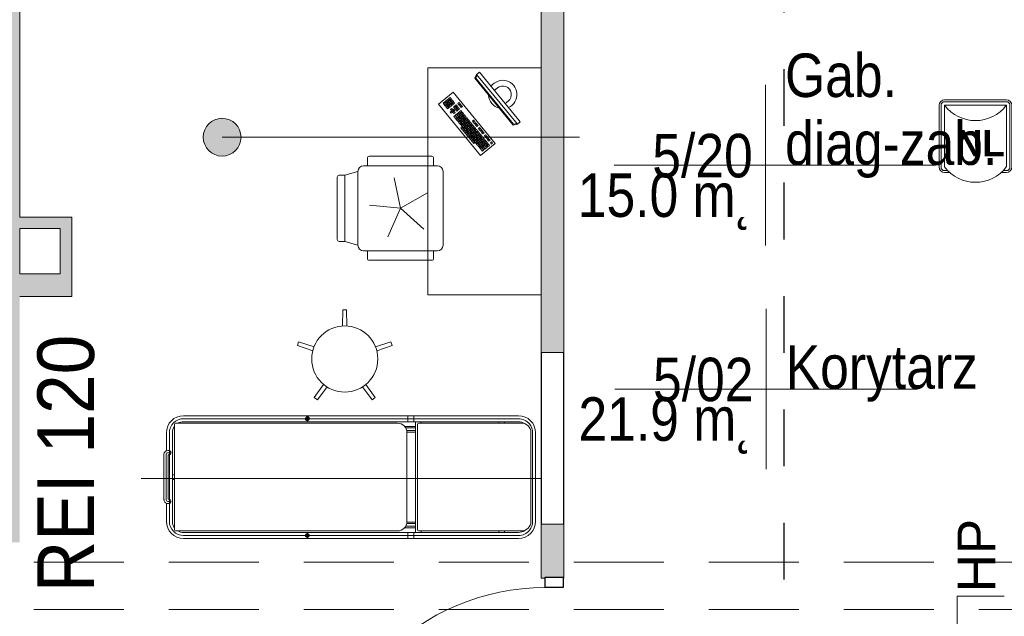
# Model space of a CAD drawing. Header units: centimetres. Extents: x -1316 to 21770, y -8842 to 3590.
# Tile 92 of 125: x 9 to 530, y 1832 to 2148. Entities that reach past the tile are written whole.
import ezdxf

# ---------------------------------------------------------------- set-up
doc = ezdxf.new("R2010")
doc.units = ezdxf.units.CM
doc.linetypes.add('Dash', pattern=[60, 30, -30])
doc.linetypes.add('Ukryte', pattern=[71.438, 47.625, -23.813])
for name, color, linetype, lineweight in [('A-AREA-IDEN', 2, 'Continuous', 13), ('A-DETL', 90, 'Continuous', 9), ('A-DETL-GENF', 92, 'Continuous', 9), ('A-DETL-HDLN', 90, 'Ukryte', 9), ('A-DETL-MEDM', 33, 'Continuous', 13), ('A-DOOR', 31, 'Continuous', 13), ('A-WALL', 113, 'Continuous', 13), ('A-WALL-PATT', 111, 'Continuous', 13), ('G-ANNO-TEXT', 231, 'Continuous', 13), ('I-FURN', 30, 'Continuous', 9), ('P-SANR-FIXT', 6, 'Continuous', 9), ('PRZYW_Elementy_inst_przyw', 7, 'Continuous', 9), ('Q-SPCQ', 91, 'Continuous', 9)]:
    doc.layers.add(name, color=color, linetype=linetype, lineweight=lineweight)
doc.styles.add('adam', font='arialbd.ttf')
doc.styles.add('Arial_10', font='arial.ttf', dxfattribs={"height": 20})
doc.styles.add('Arial_11', font='arial.ttf', dxfattribs={"width": 0.85, "height": 23})
doc.styles.add('Arial_9', font='arial.ttf', dxfattribs={"width": 0.9, "height": 30})

# ---------------------------------------------------------------- blocks, each defined once
blk = doc.blocks.new('DRZWI 1S - automatyczna etykieta - Drzwi 120-2407013-5_piętro III __10_50 m_ - stan projektowany')
at = {"layer": 'A-DETL-GENF'}
for p, q in [((-65.5, 7), (-60, 7)), ((-65.5, -2.5), (-65.5, 7)), ((-60, 7), (-60, -2.5)), ((60, 7), (65.5, 7)), ((60, -2.5), (60, 7)), ((65.5, 7), (65.5, -2.5)), ((-60, -2.5), (-65.5, -2.5)), ((65.5, -2.5), (60, -2.5))]:
    blk.add_line(p, q, dxfattribs=at)
at = {"layer": 'A-DETL-MEDM', "lineweight": 25}
for p, q in [((-65.5, -2.5), (-65.5, 7)), ((-65.5, 7), (-60, 7)), ((-60, 7), (-60, -2.5)), ((60, 7), (60, -2.5)), ((65.5, 7), (60, 7)), ((65.5, -2.5), (65.5, 7)), ((-60, -2.5), (-65.5, -2.5)), ((60, -2.5), (65.5, -2.5))]:
    blk.add_line(p, q, dxfattribs=at)
at = {"layer": 'A-DOOR'}
blk.add_line((60, -2.5), (60, -122.5), dxfattribs=at)
blk.add_arc((60, -2.5), 120, 180, 270, dxfattribs=at)
blk = doc.blocks.new('biurko lekarskie 60x120 - biurko lekarskie 60x120-V9-5_piętro III __10_50 m_ - stan projektowany')
at = {"layer": 'I-FURN'}
for p, q in [((-76.23, 30), (43.77, 30)), ((-76.23, -30), (-76.23, 30)), ((43.77, 30), (43.77, -30)), ((-2.52, 2.15), (24.52, 24.38)), ((24.29, 21.35), (23.67, 20.84)), ((23.67, 20.84), (24.18, 20.22)), ((24.8, 20.73), (24.29, 21.35)), ((25.06, 21.99), (24.45, 21.48)), ((24.45, 21.48), (24.95, 20.86)), ((24.52, 24.38), (30.87, 16.66)), ((24.95, 20.86), (25.57, 21.37)), ((25.57, 21.37), (25.06, 21.99)), ((25.7, 21.21), (25.08, 20.7)), ((26.21, 20.59), (25.7, 21.21)), ((30.87, 16.66), (3.83, -5.57)), ((18.11, 16.27), (16.72, 15.13)), ((17.23, 14.51), (18.62, 15.65)), ((18.62, 15.65), (18.11, 16.27)), ((20.29, 16.77), (19.67, 16.26)), ((19.67, 16.26), (20.18, 15.64)), ((20.43, 18.17), (19.81, 17.67)), ((19.81, 17.67), (20.32, 17.05)), ((20.18, 15.64), (20.8, 16.15)), ((20.8, 16.15), (20.29, 16.77)), ((20.32, 17.05), (20.94, 17.56)), ((20.94, 17.56), (20.43, 18.17)), ((21.06, 17.4), (20.45, 16.89)), ((20.45, 16.89), (20.95, 16.28)), ((20.95, 16.28), (21.57, 16.78)), ((21.57, 16.78), (21.06, 17.4)), ((21.7, 16.63), (21.08, 16.12)), ((21.08, 16.12), (21.59, 15.5)), ((21.84, 18.04), (21.22, 17.53)), ((21.22, 17.53), (21.73, 16.91)), ((21.59, 15.5), (22.21, 16.01)), ((22.21, 16.01), (21.7, 16.63)), ((22.33, 15.86), (21.72, 15.35)), ((21.73, 16.91), (22.34, 17.42)), ((22.34, 17.42), (21.84, 18.04)), ((22.75, 20.08), (22.13, 19.57)), ((22.13, 19.57), (22.64, 18.95)), ((22.84, 15.24), (22.33, 15.86)), ((23.11, 16.49), (22.49, 15.98)), ((22.49, 15.98), (23, 15.37)), ((22.64, 18.95), (23.25, 19.46)), ((23.25, 19.46), (22.75, 20.08)), ((23.38, 19.31), (22.76, 18.8)), ((22.76, 18.8), (23.27, 18.18)), ((23.52, 20.71), (22.9, 20.21)), ((22.9, 20.21), (23.41, 19.59)), ((23, 15.37), (23.61, 15.87)), ((23.61, 15.87), (23.11, 16.49)), ((23.74, 15.72), (23.12, 15.21)), ((23.27, 18.18), (23.89, 18.69)), ((23.89, 18.69), (23.38, 19.31)), ((24.02, 18.53), (23.4, 18.03)), ((23.4, 18.03), (23.91, 17.41)), ((23.41, 19.59), (24.03, 20.1)), ((24.03, 20.1), (23.52, 20.71)), ((24.15, 19.94), (23.54, 19.43)), ((23.54, 19.43), (24.04, 18.82)), ((24.25, 15.1), (23.74, 15.72)), ((23.91, 17.41), (24.52, 17.92)), ((24.52, 17.92), (24.02, 18.53)), ((24.65, 17.76), (24.03, 17.25)), ((24.03, 17.25), (24.54, 16.64)), ((24.04, 18.82), (24.66, 19.32)), ((24.66, 19.32), (24.15, 19.94)), ((24.79, 19.17), (24.17, 18.66)), ((24.17, 18.66), (24.68, 18.04)), ((24.18, 20.22), (24.8, 20.73)), ((24.93, 20.58), (24.31, 20.07)), ((24.31, 20.07), (24.82, 19.45)), ((24.54, 16.64), (25.16, 17.14)), ((25.16, 17.14), (24.65, 17.76)), ((25.29, 16.99), (24.67, 16.48)), ((24.67, 16.48), (25.18, 15.86)), ((24.68, 18.04), (25.3, 18.55)), ((25.3, 18.55), (24.79, 19.17)), ((25.42, 18.4), (24.81, 17.89)), ((24.81, 17.89), (25.31, 17.27)), ((24.82, 19.45), (25.43, 19.96)), ((25.43, 19.96), (24.93, 20.58)), ((25.56, 19.81), (24.94, 19.3)), ((24.94, 19.3), (25.45, 18.68)), ((25.08, 20.7), (25.59, 20.09)), ((25.18, 15.86), (25.79, 16.37)), ((25.79, 16.37), (25.29, 16.99)), ((25.31, 17.27), (25.93, 17.78)), ((25.93, 17.78), (25.42, 18.4)), ((26.06, 17.63), (25.44, 17.12)), ((25.44, 17.12), (25.95, 16.5)), ((25.45, 18.68), (26.07, 19.19)), ((26.07, 19.19), (25.56, 19.81)), ((26.2, 19.03), (25.58, 18.52)), ((25.58, 18.52), (26.09, 17.91)), ((25.59, 20.09), (26.21, 20.59)), ((26.33, 20.44), (25.72, 19.93)), ((25.72, 19.93), (26.22, 19.31)), ((25.95, 16.5), (26.57, 17.01)), ((26.57, 17.01), (26.06, 17.63)), ((26.09, 17.91), (26.7, 18.41)), ((26.7, 18.41), (26.2, 19.03)), ((26.83, 18.26), (26.21, 17.75)), ((26.21, 17.75), (26.72, 17.13)), ((26.22, 19.31), (26.84, 19.82)), ((26.84, 19.82), (26.33, 20.44)), ((26.97, 19.67), (26.35, 19.16)), ((26.35, 19.16), (26.86, 18.54)), ((26.72, 17.13), (27.34, 17.64)), ((27.34, 17.64), (26.83, 18.26)), ((26.86, 18.54), (27.48, 19.05)), ((27.48, 19.05), (26.97, 19.67)), ((27.6, 18.9), (26.99, 18.39)), ((26.99, 18.39), (27.49, 17.77)), ((27.49, 17.77), (28.11, 18.28)), ((28.11, 18.28), (27.6, 18.9)), ((3.73, 5.74), (12.07, 12.6)), ((12.58, 11.98), (4.24, 5.12)), ((11.16, 10.55), (10.54, 10.04)), ((11.67, 9.93), (11.16, 10.55)), ((11.93, 11.19), (11.31, 10.68)), ((11.31, 10.68), (11.82, 10.06)), ((11.82, 10.06), (12.44, 10.57)), ((12.44, 10.57), (11.93, 11.19)), ((12.07, 12.6), (12.58, 11.98)), ((12.71, 11.82), (12.09, 11.31)), ((12.09, 11.31), (12.6, 10.7)), ((12.6, 10.7), (13.21, 11.2)), ((13.21, 11.2), (12.71, 11.82)), ((13.34, 11.05), (12.72, 10.54)), ((12.72, 10.54), (13.23, 9.92)), ((13.48, 12.46), (12.86, 11.95)), ((12.86, 11.95), (13.37, 11.33)), ((13.23, 9.92), (13.85, 10.43)), ((13.85, 10.43), (13.34, 11.05)), ((13.37, 11.33), (13.99, 11.84)), ((13.99, 11.84), (13.48, 12.46)), ((14.11, 11.69), (13.49, 11.18)), ((13.49, 11.18), (14, 10.56)), ((14.25, 13.09), (13.63, 12.58)), ((13.63, 12.58), (14.14, 11.97)), ((14, 10.56), (14.62, 11.07)), ((14.62, 11.07), (14.11, 11.69)), ((14.75, 10.91), (14.13, 10.41)), ((14.14, 11.97), (14.76, 12.48)), ((14.76, 12.48), (14.25, 13.09)), ((14.88, 12.32), (14.27, 11.81)), ((14.27, 11.81), (14.78, 11.19)), ((15.02, 13.73), (14.4, 13.22)), ((14.4, 13.22), (14.91, 12.6)), ((15.26, 10.3), (14.75, 10.91)), ((14.78, 11.19), (15.39, 11.7)), ((15.39, 11.7), (14.88, 12.32)), ((15.52, 11.55), (14.9, 11.04)), ((14.9, 11.04), (15.41, 10.42)), ((14.91, 12.6), (15.53, 13.11)), ((15.53, 13.11), (15.02, 13.73)), ((15.66, 12.96), (15.04, 12.45)), ((15.04, 12.45), (15.55, 11.83)), ((15.79, 14.36), (15.18, 13.86)), ((15.18, 13.86), (15.68, 13.24)), ((15.41, 10.42), (16.03, 10.93)), ((16.03, 10.93), (15.52, 11.55)), ((16.16, 10.78), (15.54, 10.27)), ((15.55, 11.83), (16.17, 12.34)), ((16.17, 12.34), (15.66, 12.96)), ((16.29, 12.18), (15.67, 11.68)), ((15.67, 11.68), (16.18, 11.06)), ((15.68, 13.24), (16.3, 13.75)), ((16.3, 13.75), (15.79, 14.36)), ((16.43, 13.59), (15.81, 13.08)), ((15.81, 13.08), (16.32, 12.46)), ((16.57, 15), (15.95, 14.49)), ((15.95, 14.49), (16.46, 13.87)), ((16.66, 10.16), (16.16, 10.78)), ((16.18, 11.06), (16.8, 11.57)), ((16.8, 11.57), (16.29, 12.18)), ((16.93, 11.41), (16.31, 10.9)), ((16.31, 10.9), (16.82, 10.29)), ((16.32, 12.46), (16.94, 12.97)), ((16.94, 12.97), (16.43, 13.59)), ((17.06, 12.82), (16.45, 12.31)), ((16.45, 12.31), (16.96, 11.69)), ((16.46, 13.87), (17.08, 14.38)), ((17.08, 14.38), (16.57, 15)), ((17.2, 14.23), (16.58, 13.72)), ((16.58, 13.72), (17.09, 13.1)), ((16.72, 15.13), (17.23, 14.51)), ((16.82, 10.29), (17.44, 10.79)), ((17.44, 10.79), (16.93, 11.41)), ((17.56, 10.64), (16.94, 10.13)), ((16.96, 11.69), (17.57, 12.2)), ((17.57, 12.2), (17.06, 12.82)), ((17.7, 12.05), (17.08, 11.54)), ((17.08, 11.54), (17.59, 10.92)), ((17.09, 13.1), (17.71, 13.61)), ((17.71, 13.61), (17.2, 14.23)), ((17.84, 13.45), (17.22, 12.95)), ((17.22, 12.95), (17.73, 12.33)), ((18.75, 15.5), (17.36, 14.35)), ((17.36, 14.35), (17.86, 13.74)), ((18.07, 10.02), (17.56, 10.64)), ((17.59, 10.92), (18.21, 11.43)), ((18.21, 11.43), (17.7, 12.05)), ((18.34, 11.27), (17.72, 10.77)), ((17.72, 10.77), (18.23, 10.15)), ((17.73, 12.33), (18.35, 12.84)), ((18.35, 12.84), (17.84, 13.45)), ((18.47, 12.68), (17.85, 12.17)), ((17.85, 12.17), (18.36, 11.56)), ((17.86, 13.74), (19.26, 14.88)), ((19.38, 14.72), (17.99, 13.58)), ((17.99, 13.58), (18.5, 12.96)), ((18.23, 10.15), (18.84, 10.66)), ((18.84, 10.66), (18.34, 11.27)), ((18.36, 11.56), (18.98, 12.06)), ((18.98, 12.06), (18.47, 12.68)), ((19.11, 11.91), (18.49, 11.4)), ((18.49, 11.4), (19, 10.78)), ((18.5, 12.96), (19.89, 14.11)), ((19.24, 13.32), (18.63, 12.81)), ((18.63, 12.81), (19.14, 12.19)), ((19.26, 14.88), (18.75, 15.5)), ((19, 10.78), (19.62, 11.29)), ((19.62, 11.29), (19.11, 11.91)), ((19.14, 12.19), (19.75, 12.7)), ((19.75, 12.7), (19.24, 13.32)), ((19.88, 12.54), (19.26, 12.04)), ((19.26, 12.04), (19.77, 11.42)), ((19.89, 14.11), (19.38, 14.72)), ((20.02, 13.95), (19.4, 13.44)), ((19.4, 13.44), (19.91, 12.83)), ((19.77, 11.42), (20.39, 11.93)), ((20.39, 11.93), (19.88, 12.54)), ((19.91, 12.83), (20.53, 13.33)), ((20.53, 13.33), (20.02, 13.95)), ((20.65, 13.18), (20.03, 12.67)), ((20.03, 12.67), (20.54, 12.05)), ((20.54, 12.05), (21.16, 12.56)), ((21.16, 12.56), (20.65, 13.18)), ((21.56, 15.22), (20.94, 14.71)), ((20.94, 14.71), (21.45, 14.1)), ((21.45, 14.1), (22.07, 14.6)), ((22.07, 14.6), (21.56, 15.22)), ((22.2, 14.45), (21.58, 13.94)), ((21.58, 13.94), (22.09, 13.32)), ((21.72, 15.35), (22.22, 14.73)), ((22.09, 13.32), (22.71, 13.83)), ((22.71, 13.83), (22.2, 14.45)), ((22.22, 14.73), (22.84, 15.24)), ((22.97, 15.08), (22.35, 14.58)), ((22.35, 14.58), (22.86, 13.96)), ((23.39, 12.84), (22.77, 12.33)), ((22.77, 12.33), (23.28, 11.72)), ((22.86, 13.96), (23.48, 14.47)), ((23.48, 14.47), (22.97, 15.08)), ((23.12, 15.21), (23.63, 14.59)), ((23.28, 11.72), (23.9, 12.22)), ((23.9, 12.22), (23.39, 12.84)), ((24.16, 13.48), (23.54, 12.97)), ((23.54, 12.97), (24.05, 12.35)), ((23.63, 14.59), (24.25, 15.1)), ((24.05, 12.35), (24.67, 12.86)), ((24.67, 12.86), (24.16, 13.48)), ((24.93, 14.11), (24.32, 13.6)), ((24.32, 13.6), (24.83, 12.99)), ((24.83, 12.99), (25.44, 13.49)), ((25.44, 13.49), (24.93, 14.11)), ((4.24, 5.12), (3.73, 5.74)), ((4.98, 5.47), (4.36, 4.96)), ((5.49, 4.85), (4.98, 5.47)), ((5.75, 6.11), (5.14, 5.6)), ((5.14, 5.6), (5.64, 4.98)), ((5.64, 4.98), (6.26, 5.49)), ((6.26, 5.49), (5.75, 6.11)), ((6.39, 5.33), (5.77, 4.83)), ((5.91, 6.23), (6.53, 6.74)), ((6.42, 5.62), (5.91, 6.23)), ((6.9, 4.72), (6.39, 5.33)), ((7.03, 6.12), (6.42, 5.62)), ((6.53, 6.74), (7.03, 6.12)), ((6.54, 5.46), (7.16, 5.97)), ((7.05, 4.84), (6.54, 5.46)), ((7.3, 7.38), (6.68, 6.87)), ((6.68, 6.87), (7.19, 6.25)), ((7.67, 5.35), (7.05, 4.84)), ((7.16, 5.97), (7.67, 5.35)), ((7.19, 6.25), (7.81, 6.76)), ((7.81, 6.76), (7.3, 7.38)), ((7.93, 6.6), (7.32, 6.1)), ((7.32, 6.1), (7.82, 5.48)), ((8.07, 8.01), (7.45, 7.5)), ((7.45, 7.5), (7.96, 6.89)), ((7.82, 5.48), (8.44, 5.99)), ((8.44, 5.99), (7.93, 6.6)), ((8.57, 5.83), (7.95, 5.32)), ((7.95, 5.32), (8.46, 4.71)), ((7.96, 6.89), (8.58, 7.39)), ((9.21, 6.62), (8.07, 8.01)), ((8.71, 7.24), (8.09, 6.73)), ((8.09, 6.73), (8.6, 6.11)), ((8.84, 8.65), (8.23, 8.14)), ((8.23, 8.14), (8.73, 7.52)), ((8.46, 4.71), (9.08, 5.21)), ((9.08, 5.21), (8.57, 5.83)), ((8.6, 6.11), (9.21, 6.62)), ((9.34, 6.47), (8.72, 5.96)), ((8.72, 5.96), (9.23, 5.34)), ((8.73, 7.52), (9.35, 8.03)), ((9.35, 8.03), (8.84, 8.65)), ((9.48, 7.87), (8.86, 7.37)), ((8.86, 7.37), (9.37, 6.75)), ((9.62, 9.28), (9, 8.77)), ((9, 8.77), (9.51, 8.16)), ((9.23, 5.34), (9.85, 5.85)), ((9.85, 5.85), (9.34, 6.47)), ((9.98, 5.69), (9.36, 5.19)), ((9.37, 6.75), (9.99, 7.26)), ((9.99, 7.26), (9.48, 7.87)), ((10.11, 7.1), (9.5, 6.59)), ((9.5, 6.59), (10, 5.98)), ((9.51, 8.16), (10.12, 8.66)), ((10.12, 8.66), (9.62, 9.28)), ((10.25, 8.51), (9.63, 8)), ((9.63, 8), (10.14, 7.38)), ((10.39, 9.92), (9.77, 9.41)), ((9.77, 9.41), (10.28, 8.79)), ((10.48, 5.08), (9.98, 5.69)), ((10, 5.98), (10.62, 6.48)), ((10.62, 6.48), (10.11, 7.1)), ((10.75, 6.33), (10.13, 5.82)), ((10.13, 5.82), (10.64, 5.2)), ((10.14, 7.38), (10.76, 7.89)), ((10.76, 7.89), (10.25, 8.51)), ((10.89, 7.74), (10.27, 7.23)), ((10.27, 7.23), (10.78, 6.61)), ((10.28, 8.79), (10.9, 9.3)), ((10.9, 9.3), (10.39, 9.92)), ((11.02, 9.15), (10.41, 8.64)), ((10.41, 8.64), (10.91, 8.02)), ((10.54, 10.04), (11.05, 9.43)), ((10.64, 5.2), (11.26, 5.71)), ((11.26, 5.71), (10.75, 6.33)), ((11.38, 5.56), (10.77, 5.05)), ((10.78, 6.61), (11.39, 7.12)), ((11.39, 7.12), (10.89, 7.74)), ((11.52, 6.97), (10.9, 6.46)), ((10.9, 6.46), (11.41, 5.84)), ((10.91, 8.02), (11.53, 8.53)), ((11.53, 8.53), (11.02, 9.15)), ((11.66, 8.37), (11.04, 7.86)), ((11.04, 7.86), (11.55, 7.25)), ((11.05, 9.43), (11.67, 9.93)), ((11.8, 9.78), (11.18, 9.27)), ((11.18, 9.27), (11.69, 8.65)), ((11.89, 4.94), (11.38, 5.56)), ((11.41, 5.84), (12.03, 6.35)), ((12.03, 6.35), (11.52, 6.97)), ((12.16, 6.19), (11.54, 5.68)), ((11.54, 5.68), (12.05, 5.07)), ((11.55, 7.25), (12.17, 7.75)), ((12.17, 7.75), (11.66, 8.37)), ((12.29, 7.6), (11.68, 7.09)), ((11.68, 7.09), (12.18, 6.47)), ((11.69, 8.65), (12.3, 9.16)), ((12.3, 9.16), (11.8, 9.78)), ((12.43, 9.01), (11.81, 8.5)), ((11.81, 8.5), (12.32, 7.88)), ((12.57, 10.42), (11.95, 9.91)), ((11.95, 9.91), (12.46, 9.29)), ((12.05, 5.07), (12.66, 5.57)), ((12.66, 5.57), (12.16, 6.19)), ((12.18, 6.47), (12.8, 6.98)), ((12.8, 6.98), (12.29, 7.6)), ((12.93, 6.83), (12.31, 6.32)), ((12.31, 6.32), (12.82, 5.7)), ((12.32, 7.88), (12.94, 8.39)), ((12.94, 8.39), (12.43, 9.01)), ((13.07, 8.24), (12.45, 7.73)), ((12.45, 7.73), (12.96, 7.11)), ((12.46, 9.29), (13.08, 9.8)), ((13.08, 9.8), (12.57, 10.42)), ((13.2, 9.64), (12.58, 9.13)), ((12.58, 9.13), (13.09, 8.52)), ((12.82, 5.7), (13.44, 6.21)), ((13.44, 6.21), (12.93, 6.83)), ((12.96, 7.11), (13.57, 7.62)), ((13.57, 7.62), (13.07, 8.24)), ((13.7, 7.46), (13.08, 6.95)), ((13.08, 6.95), (13.59, 6.34)), ((13.09, 8.52), (13.71, 9.02)), ((13.71, 9.02), (13.2, 9.64)), ((13.84, 8.87), (13.22, 8.36)), ((13.22, 8.36), (13.73, 7.74)), ((13.98, 10.28), (13.36, 9.77)), ((13.36, 9.77), (13.87, 9.15)), ((14.12, 5.22), (13.5, 4.71)), ((13.59, 6.34), (14.21, 6.85)), ((14.21, 6.85), (13.7, 7.46)), ((13.73, 7.74), (14.35, 8.25)), ((14.35, 8.25), (13.84, 8.87)), ((14.47, 8.1), (13.86, 7.59)), ((13.86, 7.59), (14.36, 6.97)), ((13.87, 9.15), (14.48, 9.66)), ((14.48, 9.66), (13.98, 10.28)), ((14.61, 9.51), (13.99, 9)), ((13.99, 9), (14.5, 8.38)), ((14.63, 4.6), (14.12, 5.22)), ((14.13, 10.41), (14.64, 9.79)), ((14.89, 5.85), (14.28, 5.35)), ((14.28, 5.35), (14.78, 4.73)), ((14.36, 6.97), (14.98, 7.48)), ((14.98, 7.48), (14.47, 8.1)), ((14.5, 8.38), (15.12, 8.89)), ((15.12, 8.89), (14.61, 9.51)), ((15.25, 8.73), (14.63, 8.23)), ((14.63, 8.23), (15.14, 7.61)), ((14.64, 9.79), (15.26, 10.3)), ((15.38, 10.14), (14.76, 9.63)), ((14.76, 9.63), (15.27, 9.01)), ((14.78, 4.73), (15.4, 5.24)), ((15.4, 5.24), (14.89, 5.85)), ((15.67, 6.49), (15.05, 5.98)), ((15.05, 5.98), (15.56, 5.36)), ((15.14, 7.61), (15.75, 8.12)), ((15.75, 8.12), (15.25, 8.73)), ((15.27, 9.01), (15.89, 9.52)), ((15.89, 9.52), (15.38, 10.14)), ((16.02, 9.37), (15.4, 8.86)), ((15.4, 8.86), (15.91, 8.24)), ((15.54, 10.27), (16.05, 9.65)), ((15.56, 5.36), (16.17, 5.87)), ((16.17, 5.87), (15.67, 6.49)), ((15.91, 8.24), (16.53, 8.75)), ((16.53, 8.75), (16.02, 9.37)), ((16.05, 9.65), (16.66, 10.16)), ((16.79, 10), (16.17, 9.5)), ((16.17, 9.5), (16.68, 8.88)), ((16.68, 8.88), (17.3, 9.39)), ((17.3, 9.39), (16.79, 10)), ((16.94, 10.13), (17.45, 9.51)), ((17.45, 9.51), (18.07, 10.02)), ((3.83, -5.57), (-2.52, 2.15)), ((1.12, 2.3), (-0.27, 1.15)), ((-0.27, 1.15), (0.24, 0.53)), ((0.24, 0.53), (1.63, 1.68)), ((1.75, 1.52), (0.36, 0.38)), ((0.36, 0.38), (0.87, -0.24)), ((0.87, -0.24), (2.26, 0.91)), ((2.39, 0.75), (1, -0.39)), ((1.63, 1.68), (1.12, 2.3)), ((1.89, 2.93), (1.27, 2.42)), ((1.27, 2.42), (1.78, 1.8)), ((1.51, -1.01), (2.9, 0.13)), ((2.26, 0.91), (1.75, 1.52)), ((1.78, 1.8), (2.4, 2.31)), ((2.4, 2.31), (1.89, 2.93)), ((2.53, 2.16), (1.91, 1.65)), ((1.91, 1.65), (2.42, 1.03)), ((2.66, 3.57), (2.05, 3.06)), ((2.05, 3.06), (2.55, 2.44)), ((2.9, 0.13), (2.39, 0.75)), ((2.42, 1.03), (3.03, 1.54)), ((3.03, 1.54), (2.53, 2.16)), ((3.16, 1.39), (2.54, 0.88)), ((2.54, 0.88), (3.05, 0.26)), ((2.55, 2.44), (3.17, 2.95)), ((3.17, 2.95), (2.66, 3.57)), ((3.3, 2.79), (2.68, 2.29)), ((2.68, 2.29), (3.19, 1.67)), ((3.44, 4.2), (2.82, 3.69)), ((2.82, 3.69), (3.33, 3.08)), ((3.05, 0.26), (3.67, 0.77)), ((3.67, 0.77), (3.16, 1.39)), ((3.8, 0.61), (3.18, 0.11)), ((3.18, 0.11), (3.69, -0.51)), ((3.19, 1.67), (3.81, 2.18)), ((3.81, 2.18), (3.3, 2.79)), ((3.93, 2.02), (3.32, 1.51)), ((3.32, 1.51), (3.82, 0.9)), ((3.33, 3.08), (3.94, 3.58)), ((3.94, 3.58), (3.44, 4.2)), ((4.07, 3.43), (3.45, 2.92)), ((3.45, 2.92), (3.96, 2.3)), ((4.21, 4.84), (3.59, 4.33)), ((3.59, 4.33), (4.1, 3.71)), ((4.31, 0), (3.8, 0.61)), ((3.82, 0.9), (4.44, 1.4)), ((4.44, 1.4), (3.93, 2.02)), ((4.57, 1.25), (3.95, 0.74)), ((3.95, 0.74), (4.46, 0.12)), ((3.96, 2.3), (4.58, 2.81)), ((4.58, 2.81), (4.07, 3.43)), ((4.71, 2.66), (4.09, 2.15)), ((4.09, 2.15), (4.6, 1.53)), ((4.1, 3.71), (4.72, 4.22)), ((4.72, 4.22), (4.21, 4.84)), ((4.84, 4.06), (4.23, 3.56)), ((4.23, 3.56), (4.73, 2.94)), ((4.36, 4.96), (4.87, 4.35)), ((4.46, 0.12), (5.08, 0.63)), ((5.08, 0.63), (4.57, 1.25)), ((5.2, 0.48), (4.59, -0.03)), ((4.6, 1.53), (5.21, 2.04)), ((5.21, 2.04), (4.71, 2.66)), ((5.34, 1.88), (4.72, 1.38)), ((4.72, 1.38), (5.23, 0.76)), ((4.73, 2.94), (5.35, 3.45)), ((5.35, 3.45), (4.84, 4.06)), ((5.48, 3.29), (4.86, 2.78)), ((4.86, 2.78), (5.37, 2.17)), ((4.87, 4.35), (5.49, 4.85)), ((5.62, 4.7), (5, 4.19)), ((5, 4.19), (5.51, 3.57)), ((5.71, -0.14), (5.2, 0.48)), ((5.23, 0.76), (5.85, 1.27)), ((5.85, 1.27), (5.34, 1.88)), ((5.98, 1.11), (5.36, 0.6)), ((5.36, 0.6), (5.87, -0.01)), ((5.37, 2.17), (5.99, 2.67)), ((5.99, 2.67), (5.48, 3.29)), ((6.11, 2.52), (5.5, 2.01)), ((5.5, 2.01), (6, 1.39)), ((5.51, 3.57), (6.12, 4.08)), ((6.12, 4.08), (5.62, 4.7)), ((6.25, 3.93), (5.63, 3.42)), ((5.63, 3.42), (6.14, 2.8)), ((5.77, 4.83), (6.28, 4.21)), ((5.87, -0.01), (6.48, 0.49)), ((6.48, 0.49), (5.98, 1.11)), ((6, 1.39), (6.62, 1.9)), ((6.62, 1.9), (6.11, 2.52)), ((6.75, 1.75), (6.13, 1.24)), ((6.13, 1.24), (6.64, 0.62)), ((6.14, 2.8), (6.76, 3.31)), ((6.76, 3.31), (6.25, 3.93)), ((6.89, 3.15), (6.27, 2.65)), ((6.27, 2.65), (6.78, 2.03)), ((6.28, 4.21), (6.9, 4.72)), ((7.02, 4.56), (6.41, 4.05)), ((6.41, 4.05), (6.91, 3.44)), ((6.64, 0.62), (7.26, 1.13)), ((7.26, 1.13), (6.75, 1.75)), ((6.78, 2.03), (7.39, 2.54)), ((7.39, 2.54), (6.89, 3.15)), ((7.52, 2.38), (6.9, 1.87)), ((6.9, 1.87), (7.41, 1.26)), ((6.91, 3.44), (7.53, 3.94)), ((7.53, 3.94), (7.02, 4.56)), ((7.66, 3.79), (7.04, 3.28)), ((7.04, 3.28), (7.55, 2.66)), ((7.18, 4.69), (7.8, 5.2)), ((7.69, 4.07), (7.18, 4.69)), ((7.94, 0.14), (7.32, -0.37)), ((7.41, 1.26), (8.03, 1.76)), ((8.03, 1.76), (7.52, 2.38)), ((7.55, 2.66), (8.17, 3.17)), ((8.17, 3.17), (7.66, 3.79)), ((8.29, 3.02), (7.68, 2.51)), ((7.68, 2.51), (8.18, 1.89)), ((8.3, 4.58), (7.69, 4.07)), ((7.8, 5.2), (8.3, 4.58)), ((7.81, 3.92), (8.43, 4.42)), ((8.32, 3.3), (7.81, 3.92)), ((8.45, -0.48), (7.94, 0.14)), ((8.18, 1.89), (8.8, 2.4)), ((8.8, 2.4), (8.29, 3.02)), ((8.94, 3.81), (8.32, 3.3)), ((8.43, 4.42), (8.94, 3.81)), ((8.45, 3.14), (9.07, 3.65)), ((8.96, 2.53), (8.45, 3.14)), ((9.2, 5.06), (8.59, 4.55)), ((8.59, 4.55), (9.09, 3.93)), ((9.49, 1.41), (8.87, 0.9)), ((8.87, 0.9), (9.38, 0.28)), ((9.57, 3.03), (8.96, 2.53)), ((9.07, 3.65), (9.57, 3.03)), ((9.09, 3.93), (9.71, 4.44)), ((9.71, 4.44), (9.2, 5.06)), ((9.84, 4.29), (9.22, 3.78)), ((9.22, 3.78), (9.73, 3.16)), ((9.36, 5.19), (9.87, 4.57)), ((9.38, 0.28), (10, 0.79)), ((10, 0.79), (9.49, 1.41)), ((9.64, 1.54), (10.26, 2.04)), ((10.15, 0.92), (9.64, 1.54)), ((9.73, 3.16), (10.35, 3.67)), ((10.35, 3.67), (9.84, 4.29)), ((9.87, 4.57), (10.48, 5.08)), ((10.61, 4.92), (9.99, 4.41)), ((9.99, 4.41), (10.5, 3.8)), ((10.77, 1.43), (10.15, 0.92)), ((10.26, 2.04), (10.77, 1.43)), ((11.03, 2.68), (10.41, 2.17)), ((10.41, 2.17), (10.92, 1.55)), ((10.5, 3.8), (11.12, 4.3)), ((11.12, 4.3), (10.61, 4.92)), ((10.77, 5.05), (11.27, 4.43)), ((10.92, 1.55), (11.54, 2.06)), ((11.54, 2.06), (11.03, 2.68)), ((11.8, 3.31), (11.19, 2.81)), ((11.19, 2.81), (11.69, 2.19)), ((11.27, 4.43), (11.89, 4.94)), ((11.69, 2.19), (12.31, 2.7)), ((12.31, 2.7), (11.8, 3.31)), ((13.35, 4.58), (12.73, 4.08)), ((12.73, 4.08), (13.24, 3.46)), ((13.24, 3.46), (13.86, 3.97)), ((13.86, 3.97), (13.35, 4.58)), ((13.5, 4.71), (14.01, 4.09)), ((13.54, -15.18), (38.3, 5.18)), ((13.99, -15.33), (38.36, 4.71)), ((14.01, 4.09), (14.63, 4.6)), ((14.06, -17.34), (40.32, 4.25)), ((41.59, 2.71), (15.33, -18.89)), ((38.3, 5.18), (40.32, 4.25)), ((38.36, 4.71), (39.99, 3.98)), ((40.32, 4.25), (41.59, 2.71)), ((1, -0.39), (1.51, -1.01)), ((2.25, -0.66), (1.63, -1.16)), ((1.63, -1.16), (2.14, -1.78)), ((2.14, -1.78), (2.76, -1.27)), ((2.76, -1.27), (2.25, -0.66)), ((2.89, -1.43), (2.27, -1.94)), ((2.27, -1.94), (2.78, -2.56)), ((3.02, -0.02), (2.41, -0.53)), ((2.41, -0.53), (2.91, -1.15)), ((2.78, -2.56), (3.4, -2.05)), ((3.4, -2.05), (2.89, -1.43)), ((2.91, -1.15), (3.53, -0.64)), ((3.53, -0.64), (3.02, -0.02)), ((3.66, -0.79), (3.04, -1.3)), ((3.04, -1.3), (3.55, -1.92)), ((4.08, -3.04), (3.46, -3.55)), ((3.46, -3.55), (3.97, -4.16)), ((3.55, -1.92), (4.17, -1.41)), ((4.17, -1.41), (3.66, -0.79)), ((3.69, -0.51), (4.31, 0)), ((4.43, -0.16), (3.81, -0.67)), ((3.81, -0.67), (4.32, -1.28)), ((3.97, -4.16), (4.59, -3.66)), ((4.59, -3.66), (4.08, -3.04)), ((4.32, -1.28), (4.94, -0.78)), ((4.94, -0.78), (4.43, -0.16)), ((4.59, -0.03), (5.09, -0.65)), ((5.63, -1.77), (5.01, -2.28)), ((5.01, -2.28), (5.52, -2.89)), ((5.09, -0.65), (5.71, -0.14)), ((5.52, -2.89), (6.13, -2.38)), ((6.13, -2.38), (5.63, -1.77)), ((6.4, -1.13), (5.78, -1.64)), ((5.78, -1.64), (6.29, -2.26)), ((6.29, -2.26), (6.91, -1.75)), ((6.91, -1.75), (6.4, -1.13)), ((7.17, -0.5), (6.55, -1)), ((6.55, -1), (7.06, -1.62)), ((7.06, -1.62), (7.68, -1.11)), ((7.68, -1.11), (7.17, -0.5)), ((7.32, -0.37), (7.83, -0.99)), ((7.83, -0.99), (8.45, -0.48)), ((33.21, -6.78), (31.94, -5.23)), ((14.06, -17.34), (13.54, -15.18)), ((14.39, -17.07), (13.99, -15.33)), ((26.25, -12.49), (24.98, -10.95)), ((15.33, -18.89), (14.06, -17.34))]:
    blk.add_line(p, q, dxfattribs=at)
for radius, start, end in [(7.5, 92.5607, 166.3005), (7.5, 203.9646, 54.8966), (4.5, 219.4306, 39.4306)]:
    blk.add_arc((29.73, -9.63), radius, start, end, dxfattribs=at)
blk = doc.blocks.new('krzesło obrotowe - krzesło obrotowe-1270918-5_piętro III __10_50 m_ - stan projektowany')
at = {"layer": 'I-FURN'}
for p, q in [((-17.5, 22.5), (-17.5, 26.5)), ((-16.5, 27.5), (16.5, 27.5)), ((17.5, 22.5), (17.5, 26.5)), ((-19.5, 22.5), (19.5, 22.5)), ((-33.5, -16.5), (-33.5, 16.5)), ((-29.5, 17.5), (-32.5, 17.5)), ((-22.5, 19.5), (-29.5, 17.5)), ((-29.5, -17.5), (-29.5, 17.5)), ((-22.5, -19.5), (-22.5, 19.5)), ((-3.43, 16.14), (0, 0)), ((22.5, 19.5), (22.5, -19.5)), ((0, 0), (14.29, 8.25)), ((0, 0), (-16.41, 1.72)), ((-6.71, -15.07), (0, 0)), ((0, 0), (12.26, -11.04)), ((-32.5, -17.5), (-29.5, -17.5)), ((-29.5, -17.5), (-22.5, -19.5)), ((19.5, -22.5), (-19.5, -22.5)), ((-17.5, -22.5), (-17.5, -26.5)), ((17.5, -22.5), (17.5, -26.5)), ((16.5, -27.5), (-16.5, -27.5))]:
    blk.add_line(p, q, dxfattribs=at)
for centre, radius, start, end in [((-16.5, 26.5), 1, 90, 180), ((16.5, 26.5), 1, 0, 90), ((-19.5, 19.5), 3, 90, 180), ((19.5, 19.5), 3, 360, 90), ((-32.5, 16.5), 1, 90, 180), ((-32.5, -16.5), 1, 180, 270), ((-19.5, -19.5), 3, 180, 270), ((19.5, -19.5), 3, 270, 0), ((-16.5, -26.5), 1, 180, 270), ((16.5, -26.5), 1, 270, 0)]:
    blk.add_arc(centre, radius, start, end, dxfattribs=at)
blk = doc.blocks.new('stół zabiegowy SZ-02 198x65 - stół zabiegowy SZ-02 198x65-826970-5_piętro III __10_50 m_ - stan projektowany')
at = {"layer": 'Q-SPCQ'}
for p, q in [((74.99, 33.26), (-102.21, 33.26)), ((74.99, 31.66), (-102.21, 31.66)), ((-36.68, 33.06), (-36.68, 30.26)), ((16.4, 33.26), (16.4, 30.06)), ((19.59, 33.26), (19.59, 30.06)), ((-107, -27.24), (-107, 28.76)), ((11.01, 29.26), (-106.5, 29.26)), ((-102.21, 30.06), (74.99, 30.06)), ((20.59, 27.56), (14.77, 27.56)), ((20.59, 26.76), (15.34, 26.76)), ((20.59, -28.54), (20.59, 30.06)), ((21.58, 28.85), (21.58, -27.24)), ((76.59, 29.35), (22.08, 29.35)), ((23.59, 30.06), (23.59, 29.35)), ((64.59, 30.06), (64.59, 29.35)), ((67.59, 29.35), (67.59, 30.06)), ((-111.31, 24.16), (-111.31, 14.62)), ((-109.71, 24.16), (-109.71, 0.76)), ((-108.11, 24.16), (-108.11, -22.64)), ((15.89, 25.36), (20.59, 25.36)), ((16, 24.56), (20.59, 24.56)), ((16.01, -22.74), (16.01, 24.26)), ((81.59, -22.74), (81.59, 24.35)), ((82.49, 24.16), (82.49, -22.64)), ((84.09, 24.16), (84.09, -22.64)), ((-112.56, -11.24), (-112.56, 12.76)), ((-111.46, 12.66), (-111.46, -11.14)), ((-110.56, 14.76), (-109.71, 14.76)), ((-110.46, 13.66), (-109.11, 13.66)), ((-110.36, -10.84), (-110.36, 12.36)), ((-110.16, 12.56), (-109.71, 12.56)), ((-124.56, 0), (87.09, 0)), ((-109.71, 0.76), (-109.71, -22.64)), ((-108.11, 2.01), (-107, 2.01)), ((-108.11, -0.49), (-107, -0.49)), ((-111.31, -22.64), (-111.31, -13.09)), ((-110.56, -13.24), (-109.71, -13.24)), ((-110.46, -12.14), (-109.11, -12.14)), ((-110.16, -11.04), (-109.71, -11.04)), ((20.59, -26.04), (14.77, -26.04)), ((20.59, -25.24), (15.34, -25.24)), ((15.89, -23.84), (20.59, -23.84)), ((16, -23.04), (20.59, -23.04)), ((-106.5, -27.74), (11.01, -27.74)), ((-102.21, -28.54), (74.99, -28.54)), ((74.99, -30.14), (-102.21, -30.14)), ((-36.68, -31.54), (-36.68, -28.74)), ((16.4, -31.74), (16.4, -28.54)), ((19.59, -31.74), (19.59, -28.54)), ((22.08, -27.74), (76.59, -27.74)), ((23.59, -28.54), (23.59, -27.82)), ((64.59, -28.54), (64.59, -27.82)), ((67.59, -27.82), (67.59, -28.54)), ((74.99, -31.74), (-102.21, -31.74))]:
    blk.add_line(p, q, dxfattribs=at)
for centre, radius in [((-36.68, 31.66), 0.999), ((-36.68, 31.66), 0.727), ((-36.68, -30.14), 0.999), ((-36.68, -30.14), 0.727)]:
    blk.add_circle(centre, radius, dxfattribs=at)
for centre, radius, start, end in [((-102.21, 24.16), 9.1, 90, 180), ((-102.21, 24.16), 7.5, 90, 180), ((74.99, 24.16), 9.1, 0, 90), ((74.99, 24.16), 7.5, 38.9891, 90), ((-102.21, 24.16), 5.9, 144.3302, 180), ((-106.5, 28.76), 0.5, 90, 180), ((-102.21, 24.16), 5.9, 90, 120.1847), ((11.01, 24.26), 5, 360, 90), ((22.08, 28.85), 0.5, 90, 180), ((74.99, 24.16), 5.9, 55.7775, 90), ((76.59, 24.35), 5, 360, 90), ((74.99, 24.16), 7.5, 0, 38.7517), ((-110.56, 12.76), 2, 90, 180), ((-110.46, 12.66), 1, 90, 180), ((-110.16, 12.36), 0.2, 90, 180), ((-109.95, 13.66), 1.13, 282.5834, 77.4166), ((-110.56, -11.24), 2, 174.2608, 270), ((-110.46, -11.14), 1, 180, 270), ((-109.95, -12.14), 1.13, 282.5834, 77.4166), ((-102.21, -22.64), 9.1, 180, 270), ((-102.21, -22.64), 7.5, 180, 270), ((-102.21, -22.64), 5.9, 180, 215.6698), ((11.01, -22.74), 5, 270, 0), ((74.99, -22.64), 9.1, 270, 0), ((76.59, -22.74), 5, 270, 360), ((74.99, -22.64), 7.5, 321.2483, 0), ((-106.5, -27.24), 0.5, 180, 270), ((-102.21, -22.64), 5.9, 239.8153, 270), ((22.08, -27.24), 0.5, 180, 270), ((74.99, -22.64), 7.5, 270, 321.0109), ((74.99, -22.64), 5.9, 270, 304.2225)]:
    blk.add_arc(centre, radius, start, end, dxfattribs=at)
blk = doc.blocks.new('stołek obrotowy WG-03 śr_32cm - stołek obrotowy WG-03 śr_32cm-850736-5_piętro III __10_50 m_ - stan projektowany')
at = {"layer": 'Q-SPCQ'}
for p, q in [((-1, 26.05), (-1.11, 17.46)), ((1, 26.05), (-1, 26.05)), ((1.11, 17.46), (1, 26.05)), ((-24.46, 9), (-25.08, 7.1)), ((-25.08, 7.1), (-16.95, 4.34)), ((-16.27, 6.45), (-24.46, 9)), ((24.46, 9), (16.27, 6.45)), ((16.95, 4.34), (25.08, 7.1)), ((25.08, 7.1), (24.46, 9)), ((-11.16, -13.48), (-16.12, -20.48)), ((-14.5, -21.66), (-9.37, -14.78)), ((9.37, -14.78), (14.5, -21.66)), ((16.12, -20.48), (11.16, -13.48)), ((-16.12, -20.48), (-14.5, -21.66)), ((14.5, -21.66), (16.12, -20.48))]:
    blk.add_line(p, q, dxfattribs=at)
blk.add_circle((0, 0), 17.5, dxfattribs=at)
blk = doc.blocks.new('HYDRANT_PPOZ_SZAFKA_NASCIENNA - SUPRON 3-V11-5_piętro III __10_50 m_ - stan projektowany')
at = {"layer": 'P-SANR-FIXT'}
for p, q in [((47.5, 31), (-22.5, 31)), ((-22.5, 31), (-22.5, 6)), ((-22.5, 6), (-22.5, 31)), ((-22.5, 31), (47.5, 31)), ((47.5, 6), (47.5, 31)), ((47.5, 31), (47.5, 6)), ((19.5, 6), (19.5, 18)), ((19.5, 12), (13.5, 12)), ((19.5, 12), (25.5, 12))]:
    blk.add_line(p, q, dxfattribs=at)
for centre, radius, start, end in [((-13.5, 18), 7, 0, 180), ((11.5, 18), 8, 360, 180), ((-1.5, 18), 5, 180, 360)]:
    blk.add_arc(centre, radius, start, end, dxfattribs=at)
blk = doc.blocks.new('METKA_POMIESZCZENIA2 - Rozbudowana - bez ramki-2396678-5_piętro III __10_50 m_ - stan projektowany')
at = {"layer": 'A-AREA-IDEN'}
for p, q in [((0, 0.425), (0, 0)), ((0.0976, 0), (-0.8, 0)), ((-0.8, 0), (0.9, 0)), ((0, 0), (0, -0.425))]:
    blk.add_line(p, q, dxfattribs=at)
blk = doc.blocks.new('METKA_POMIESZCZENIA2 - Rozbudowana krótka - bez ramki-2403173-5_piętro III __10_50 m_ - stan projektowany')
at = {"layer": 'A-AREA-IDEN'}
for p, q in [((0, 0.425), (0, 0)), ((0.0976, 0), (-0.8, 0)), ((-0.8, 0), (0.8, 0)), ((0, 0), (0, -0.425))]:
    blk.add_line(p, q, dxfattribs=at)
blk = doc.blocks.new('LN-4kB')
for centre in [(0, 9.5), (0, -23.14)]:
    blk.add_arc(centre, 20.48, 217.175, 322.825)
at = {"layer": 'PRZYW_Elementy_inst_przyw'}
for p, q in [((16.32, 0), (-16.32, 0)), ((-19.2, -2.88), (-19.2, -35.52)), ((-18.24, -2.88), (-18.24, -35.52)), ((-16.32, -0.96), (16.32, -0.96)), ((18.24, -2.88), (18.24, -35.52)), ((19.2, -35.52), (19.2, -2.88)), ((-16.32, -37.44), (-14.67, -37.44)), ((-16.32, -38.4), (-13.67, -38.4)), ((13.67, -38.4), (16.32, -38.4)), ((14.67, -37.44), (16.32, -37.44))]:
    blk.add_line(p, q, dxfattribs=at)
at = {"layer": 'PRZYW_Elementy_inst_przyw', "color": 7}
for p, q in [((-16.32, -35.52), (-16.32, -2.88)), ((-16.32, -2.88), (16.32, -2.88)), ((16.32, -2.88), (16.32, -35.52))]:
    blk.add_line(p, q, dxfattribs=at)
at = {"layer": 'PRZYW_Elementy_inst_przyw'}
for centre, radius, start, end in [((-16.32, -2.88), 2.88, 90, 180), ((16.32, -2.88), 2.88, 0, 90), ((-16.32, -2.88), 1.92, 90, 180), ((16.32, -2.88), 1.92, 0, 90), ((-16.32, -35.52), 2.88, 180, 270), ((-16.32, -35.52), 1.92, 180, 270), ((16.32, -35.52), 2.88, 270, 0), ((16.32, -35.52), 1.92, 270, 0)]:
    blk.add_arc(centre, radius, start, end, dxfattribs=at)
at = {"layer": 'PRZYW_Elementy_inst_przyw', "color": 150, "lineweight": 5, "insert": (-10.49, -15.87), "char_height": 2.5, "width": 28.6554, "attachment_point": 1, "style": 'adam'}
blk.add_mtext('{\\H5.6x;\\C256;NL}', dxfattribs=at)

msp = doc.modelspace()

# ---------------------------------------------------------------- hatches: boundary and pattern name
at = {"layer": 'A-AREA-IDEN'}
h = msp.add_hatch(color=256, dxfattribs=at)
edge = h.paths.add_edge_path(flags=0)
edge.add_arc((116.49, 2085.68), 10, 0, 360)
at = {"layer": 'A-WALL-PATT'}
h = msp.add_hatch(color=9, dxfattribs=at)
h.paths.add_polyline_path([(297.38, 1852.33), (297.38, 1880.83), (285.38, 1880.83), (285.38, 1852.33), (287.38, 1852.33), (287.38, 1852.83), (296.88, 1852.83), (296.88, 1852.33)], flags=0)
h.paths.add_polyline_path([(297.38, 1971.83), (297.38, 2310.83), (285.38, 2310.83), (285.38, 1971.83)], flags=0)
h.paths.add_polyline_path([(285.38, 2411.83), (297.38, 2411.83), (297.38, 2683.83), (285.38, 2683.83), (285.38, 2452.33)], flags=0)
h.paths.add_polyline_path([(285.38, 2814.83), (297.38, 2814.83), (297.38, 2824.33), (285.38, 2824.33), (285.38, 2818.87)], flags=0)
for points in [[(9.38, 1871.33), (9.38, 2452.33), (-2.62, 2452.33), (-2.62, 2343.33), (2.38, 2343.33), (2.38, 2313.33), (-2.62, 2313.33), (-2.62, 1871.33), (8.49, 1871.33)], [(30.88, 2037.33), (30.88, 2043.33), (9.38, 2043.33), (9.38, 2037.33)], [(36.88, 2013.33), (36.88, 2043.33), (30.88, 2043.33), (30.88, 2013.33)], [(36.88, 2001.33), (36.88, 2013.33), (9.38, 2013.33), (9.38, 2001.33)]]:
    msp.add_hatch(color=9, dxfattribs=at).paths.add_polyline_path(points, flags=0)

# ---------------------------------------------------------------- linework, layer by layer
at = {"layer": 'A-AREA-IDEN'}
msp.add_line((116.49, 2085.68), (305.64, 2085.68), dxfattribs=at)
msp.add_circle((116.49, 2085.68), 10, dxfattribs=at)
at = {"layer": 'A-DETL', "linetype": 'Dash', "lineweight": 25}
msp.add_open_spline([(413.88, 1671.63), (413.88, 2096.66), (413.88, 2119.33), (413.88, 2190.85), (413.88, 2616.83)], degree=3, knots=[0, 0, 0, 0, 5.678351, 11.366988, 11.366988, 11.366988, 11.366988], dxfattribs=at)
at = {"layer": 'A-DETL-HDLN'}
for p, q in [((-1197.62, 1860.83), (1172.38, 1860.83)), ((-1197.62, 1835.83), (1172.38, 1835.83))]:
    msp.add_line(p, q, dxfattribs=at)
at = {"layer": 'A-WALL', "lineweight": 9}
for p, q in [((297.38, 1971.83), (297.38, 2310.83)), ((9.38, 2043.33), (9.38, 2237.33)), ((285.38, 2237.33), (285.38, 1971.83)), ((36.88, 2043.33), (9.38, 2043.33)), ((36.88, 2001.33), (36.88, 2043.33)), ((9.38, 2013.33), (9.38, 2037.33)), ((9.38, 2037.33), (30.88, 2037.33)), ((30.88, 2037.33), (30.88, 2013.33)), ((30.88, 2013.33), (9.38, 2013.33)), ((9.38, 2001.33), (36.88, 2001.33)), ((285.38, 1880.83), (285.38, 1852.33)), ((297.38, 1852.33), (297.38, 1880.83)), ((285.38, 1852.33), (287.38, 1852.33)), ((296.88, 1852.33), (297.38, 1852.33))]:
    msp.add_line(p, q, dxfattribs=at)
at = {"layer": 'A-WALL'}
for p, q in [((285.38, 1971.83), (297.38, 1971.83)), ((297.38, 1880.83), (285.38, 1880.83))]:
    msp.add_line(p, q, dxfattribs=at)
at = {"layer": 'A-WALL', "color": 7, "lineweight": 25}
for p, q in [((285.38, 1971.83), (285.38, 1880.83)), ((297.38, 1880.83), (297.38, 1971.83))]:
    msp.add_line(p, q, dxfattribs=at)

# ---------------------------------------------------------------- block references
at = {"layer": 'A-AREA-IDEN', "xscale": 99.99999999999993, "yscale": 99.99999999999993, "zscale": 99.99999999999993}
for name, p in [('METKA_POMIESZCZENIA2 - Rozbudowana - bez ramki-2396678-5_piętro III __10_50 m_ - stan projektowany', (403.93, 2070.88)), ('METKA_POMIESZCZENIA2 - Rozbudowana krótka - bez ramki-2403173-5_piętro III __10_50 m_ - stan projektowany', (404.28, 1952.43))]:
    msp.add_blockref(name, p, dxfattribs=at)
at = {"layer": 'A-DOOR', "rotation": 270.0000000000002}
msp.add_blockref('DRZWI 1S - automatyczna etykieta - Drzwi 120-2407013-5_piętro III __10_50 m_ - stan projektowany', (289.88, 1787.33), dxfattribs=at)
at = {"layer": 'I-FURN', "rotation": 89.99999999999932}
msp.add_blockref('biurko lekarskie 60x120 - biurko lekarskie 60x120-V9-5_piętro III __10_50 m_ - stan projektowany', (255.38, 2078.56), dxfattribs=at)
at = {"layer": 'I-FURN'}
msp.add_blockref('krzesło obrotowe - krzesło obrotowe-1270918-5_piętro III __10_50 m_ - stan projektowany', (210.88, 2048.06), dxfattribs=at)
at = {"layer": 'P-SANR-FIXT', "rotation": 89.9999999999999}
msp.add_blockref('HYDRANT_PPOZ_SZAFKA_NASCIENNA - SUPRON 3-V11-5_piętro III __10_50 m_ - stan projektowany', (536.38, 1795.33), dxfattribs=at)
at = {"layer": 'PRZYW_Elementy_inst_przyw', "color": 252, "lineweight": 5}
msp.add_blockref('LN-4kB', (515.13, 2105.43), dxfattribs=at)
at = {"layer": 'Q-SPCQ'}
for name, p in [('stołek obrotowy WG-03 śr_32cm - stołek obrotowy WG-03 śr_32cm-850736-5_piętro III __10_50 m_ - stan projektowany', (181.38, 1968.33)), ('stół zabiegowy SZ-02 198x65 - stół zabiegowy SZ-02 198x65-826970-5_piętro III __10_50 m_ - stan projektowany', (198.29, 1905.06))]:
    msp.add_blockref(name, p, dxfattribs=at)

# ---------------------------------------------------------------- texts
at = {"layer": 'A-AREA-IDEN', "color": 0, "char_height": 23, "line_spacing_factor": 0.936439, "style": 'Arial_11'}
for s, insert, width, attachment_point in [('\\pxt3.69565,7.3913,11.08696,14.78261,18.47826,22.17391,25.86957,29.56522,33.26087,36.95652,40.65217,44.34783,48.04348,51.73913,55.43478,59.13043,62.82609,66.52174,70.21739,73.91304,77.6087,81.30435,85,88.69565,92.3913,96.08696,99.78261,103.47826,107.17391,110.86957,114.56522,118.26087;{Gab.\\Pdiag-zab.}', (414.35, 2064.1), 111.86, 7), ('\\pxqr,t3.69565,7.3913,11.08696,14.78261,18.47826,22.17391,25.86957,29.56522,33.26087,36.95652,40.65217,44.34783,48.04348,51.73913,55.43478,59.13043,62.82609,66.52174,70.21739,73.91304,77.6087,81.30435,85,88.69565,92.3913,96.08696,99.78261,103.47826,107.17391,110.86957,114.56522,118.26087;{5/20}', (397.27, 2064.1), 52.87, 9), ('\\pt84.99995,169.9999,255.00008,340.00003,424.99998,509.99993,595.00011,680.00006,765.00001,849.99996,934.99991,1020.00009,1105.00004,1189.99999,1274.99994,1359.99989,1445.00007,1530.00002,1614.99997,1699.99992,1785.0001,1870.00005,1955,2039.99995,2124.9999,2210.00008,2295.00003,2379.99998,2464.99993,2550.00011,2635.00006,2720.00001;15.0 m˛', (397.27, 2066.49), 91.63, 3), ('\\pxqr,t3.69565,7.3913,11.08696,14.78261,18.47826,22.17391,25.86957,29.56522,33.26087,36.95652,40.65217,44.34783,48.04348,51.73913,55.43478,59.13043,62.82609,66.52174,70.21739,73.91304,77.6087,81.30435,85,88.69565,92.3913,96.08696,99.78261,103.47826,107.17391,110.86957,114.56522,118.26087;{5/02}', (397.63, 1945.65), 52.87, 9), ('\\pxt3.69565,7.3913,11.08696,14.78261,18.47826,22.17391,25.86957,29.56522,33.26087,36.95652,40.65217,44.34783,48.04348,51.73913,55.43478,59.13043,62.82609,66.52174,70.21739,73.91304,77.6087,81.30435,85,88.69565,92.3913,96.08696,99.78261,103.47826,107.17391,110.86957,114.56522,118.26087;{Korytarz}', (414.71, 1945.65), 100.64, 7), ('\\pt84.99995,169.9999,255.00008,340.00003,424.99998,509.99993,595.00011,680.00006,765.00001,849.99996,934.99991,1020.00009,1105.00004,1189.99999,1274.99994,1359.99989,1445.00007,1530.00002,1614.99997,1699.99992,1785.0001,1870.00005,1955,2039.99995,2124.9999,2210.00008,2295.00003,2379.99998,2464.99993,2550.00011,2635.00006,2720.00001;21.9 m˛', (397.63, 1948.04), 91.63, 3)]:
    msp.add_mtext(s, dxfattribs=dict(at, insert=insert, width=width, attachment_point=attachment_point))
at = {"layer": 'G-ANNO-TEXT', "color": 1, "insert": (18.72, 1844.89), "char_height": 30, "width": 140.7132, "attachment_point": 1, "rotation": 90, "line_spacing_factor": 0.936439, "style": 'Arial_9'}
msp.add_mtext('\\pxt3.81,7.62,11.43,15.24,19.05,22.86,26.67,30.48,34.29,38.1,41.91,45.72,49.53,53.34,57.15,60.96,64.77,68.58,72.39,76.2,80.01,83.82,87.63,91.44,95.25,99.06,102.87,106.68,110.49,114.3,118.11,121.92;{REI 120}', dxfattribs=at)
at = {"layer": 'G-ANNO-TEXT', "color": 7, "insert": (505.67, 1844.89), "char_height": 20, "width": 40.804, "attachment_point": 1, "rotation": 90, "line_spacing_factor": 0.936439, "style": 'Arial_10'}
msp.add_mtext('\\pxt6.35,12.7,19.05,25.4,31.75,38.1,44.45,50.8,57.15,63.5,69.85,76.2,82.55,88.9,95.25,101.6,107.95,114.3,120.65,127,133.35,139.7,146.05,152.4,158.75,165.1,171.45,177.8,184.15,190.5,196.85,203.2;{HP}', dxfattribs=at)

doc.saveas('drawing.dxf')
